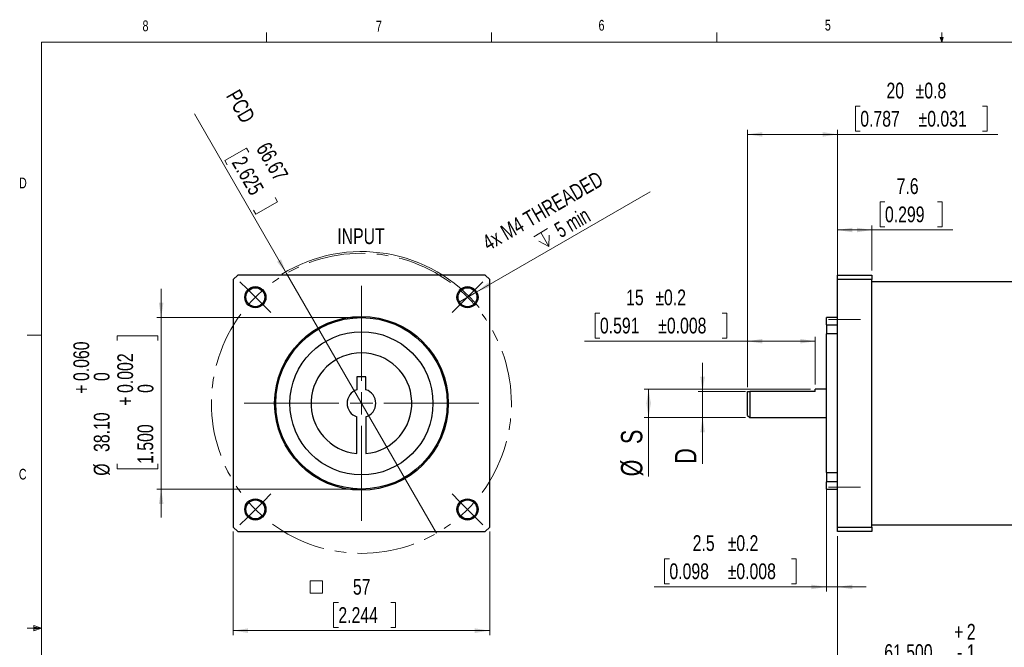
# Model space of a CAD drawing. Header units: millimetres. Extents: x 11 to 421, y 5 to 275.
# Tile 3 of 4: x 11 to 230, y 136 to 275. Entities that reach past the tile are written whole.
import ezdxf

# ---------------------------------------------------------------- set-up
doc = ezdxf.new("R2010")
doc.units = ezdxf.units.MM
doc.linetypes.add('CENTERX2', pattern=[20.32, 12.7, -2.54, 2.54, -2.54])
doc.styles.add('SLDTEXTSTYLE0', font='TXT', dxfattribs={"width": 0.75})
doc.styles.add('SLDTEXTSTYLE4', font='TXT', dxfattribs={"width": 0.7})
doc.dimstyles.new('SLDDIMSTYLE10', dxfattribs={"dimtxt": 4.7625, "dimasz": 3.302, "dimexe": 0, "dimexo": 0.0625, "dimgap": 1.190625, "dimtad": 1, "dimdec": 3, "dimrnd": 1e-09, "dimzin": 12, "dimdsep": 46, "dimtxsty": 'SLDTEXTSTYLE0', "dimsah": 1, "dimcen": 0.09, "dimadec": 0, "dimazin": 3, "dimtfac": 1, "dimtdec": 3, "dimtofl": 0, "dimtmove": 0, "dimatfit": 3, "dimfxl": 1, "dimfrac": 2, "dimtolj": 1, "dimtzin": 12, "dimarcsym": 0})
doc.dimstyles.new('SLDDIMSTYLE11', dxfattribs={"dimtxt": 3.5, "dimasz": 3.302, "dimexe": 0, "dimexo": 0.0625, "dimgap": 0.875, "dimtad": 1, "dimdec": 3, "dimrnd": 1e-09, "dimzin": 12, "dimdsep": 46, "dimtxsty": 'SLDTEXTSTYLE0', "dimsah": 1, "dimcen": 0.09, "dimadec": 0, "dimazin": 3, "dimtfac": 1, "dimtdec": 3, "dimtofl": 0, "dimtmove": 0, "dimatfit": 3, "dimfxl": 1, "dimfrac": 2, "dimtolj": 1, "dimtzin": 12, "dimarcsym": 0})
doc.dimstyles.new('SLDDIMSTYLE12', dxfattribs={"dimtxt": 3.5, "dimasz": 3.302, "dimexe": 0, "dimexo": 0.0625, "dimgap": 0.875, "dimtad": 1, "dimdec": 3, "dimrnd": 1e-09, "dimzin": 4, "dimdsep": 46, "dimtxsty": 'SLDTEXTSTYLE0', "dimsah": 1, "dimcen": 0.09, "dimadec": 0, "dimazin": 1, "dimtol": 1, "dimtp": 2, "dimtm": 1, "dimtfac": 1, "dimtdec": 3, "dimtofl": 0, "dimtmove": 0, "dimatfit": 3, "dimfxl": 1, "dimfrac": 2, "dimtolj": 1, "dimarcsym": 0})
doc.dimstyles.new('SLDDIMSTYLE15', dxfattribs={"dimtxt": 3.5, "dimasz": 3.302, "dimexe": 0, "dimexo": 0.0625, "dimgap": 0.875, "dimtad": 1, "dimrnd": 1e-09, "dimzin": 12, "dimdsep": 46, "dimtxsty": 'SLDTEXTSTYLE0', "dimblk1": 'NONE', "dimsah": 1, "dimcen": 0, "dimadec": 0, "dimazin": 3, "dimtfac": 1, "dimtmove": 0, "dimatfit": 3, "dimldrblk": 'NONE', "dimfxl": 1, "dimfrac": 2, "dimtolj": 1, "dimtzin": 12, "dimarcsym": 0})
doc.dimstyles.new('SLDDIMSTYLE16', dxfattribs={"dimtxt": 3.5, "dimasz": 3.302, "dimexe": 0, "dimexo": 0.0625, "dimgap": 0.875, "dimtad": 1, "dimdec": 3, "dimrnd": 1e-09, "dimzin": 12, "dimdsep": 46, "dimtxsty": 'SLDTEXTSTYLE0', "dimblk1": 'NONE', "dimsah": 1, "dimcen": 0, "dimadec": 0, "dimazin": 3, "dimtfac": 1, "dimtdec": 3, "dimtmove": 0, "dimatfit": 3, "dimldrblk": 'NONE', "dimfxl": 1, "dimfrac": 2, "dimtolj": 1, "dimtzin": 12, "dimarcsym": 0})
doc.dimstyles.new('SLDDIMSTYLE17', dxfattribs={"dimtxt": 3.5, "dimasz": 3.302, "dimexe": 0, "dimexo": 0.0625, "dimgap": 0.875, "dimtad": 1, "dimrnd": 1e-09, "dimzin": 4, "dimdsep": 46, "dimtxsty": 'SLDTEXTSTYLE0', "dimsah": 1, "dimcen": 0.09, "dimadec": 0, "dimazin": 1, "dimtol": 1, "dimtp": 0.06, "dimtfac": 1, "dimtdec": 3, "dimtmove": 0, "dimatfit": 0, "dimfxl": 1, "dimfrac": 2, "dimtolj": 1, "dimtzin": 0, "dimarcsym": 0})
doc.dimstyles.new('SLDDIMSTYLE3', dxfattribs={"dimtxt": 4.7625, "dimasz": 3.302, "dimexe": 0, "dimexo": 0.0625, "dimgap": 1.190625, "dimtad": 1, "dimdec": 3, "dimrnd": 1e-09, "dimzin": 12, "dimdsep": 46, "dimtxsty": 'SLDTEXTSTYLE0', "dimsah": 1, "dimcen": 0.09, "dimadec": 0, "dimazin": 3, "dimtfac": 1, "dimtdec": 3, "dimtmove": 0, "dimatfit": 0, "dimfxl": 1, "dimfrac": 2, "dimtolj": 1, "dimtzin": 12, "dimarcsym": 0})
doc.dimstyles.new('SLDDIMSTYLE6', dxfattribs={"dimtxt": 3.5, "dimasz": 3.302, "dimexe": 0, "dimexo": 0.0625, "dimgap": 0.875, "dimtad": 1, "dimdec": 1, "dimrnd": 1e-09, "dimzin": 12, "dimdsep": 46, "dimtxsty": 'SLDTEXTSTYLE0', "dimsah": 1, "dimcen": 0.09, "dimadec": 0, "dimazin": 3, "dimtol": 1, "dimtp": 0.2, "dimtm": 0.2, "dimtfac": 1, "dimtdec": 1, "dimtofl": 0, "dimtmove": 0, "dimatfit": 3, "dimfxl": 1, "dimfrac": 2, "dimtolj": 1, "dimarcsym": 0})
doc.dimstyles.new('SLDDIMSTYLE7', dxfattribs={"dimtxt": 3.5, "dimasz": 3.302, "dimexe": 0, "dimexo": 0.0625, "dimgap": 0.875, "dimtad": 1, "dimdec": 1, "dimrnd": 1e-09, "dimzin": 12, "dimdsep": 46, "dimtxsty": 'SLDTEXTSTYLE0', "dimsah": 1, "dimcen": 0.09, "dimadec": 0, "dimazin": 3, "dimtol": 1, "dimtp": 0.2, "dimtm": 0.2, "dimtfac": 1, "dimtdec": 1, "dimtmove": 0, "dimatfit": 0, "dimfxl": 1, "dimfrac": 2, "dimtolj": 1, "dimarcsym": 0})
doc.dimstyles.new('SLDDIMSTYLE8', dxfattribs={"dimtxt": 3.5, "dimasz": 3.302, "dimexe": 0, "dimexo": 0.0625, "dimgap": 0.875, "dimtad": 1, "dimdec": 1, "dimrnd": 1e-09, "dimzin": 12, "dimdsep": 46, "dimtxsty": 'SLDTEXTSTYLE0', "dimsah": 1, "dimcen": 0.09, "dimadec": 0, "dimazin": 3, "dimtfac": 1, "dimtdec": 1, "dimtofl": 0, "dimtmove": 0, "dimatfit": 3, "dimfxl": 1, "dimfrac": 2, "dimtolj": 1, "dimtzin": 12, "dimarcsym": 0})
doc.dimstyles.new('SLDDIMSTYLE9', dxfattribs={"dimtxt": 3.5, "dimasz": 3.302, "dimexe": 0, "dimexo": 0.0625, "dimgap": 0.875, "dimtad": 1, "dimdec": 1, "dimrnd": 1e-09, "dimzin": 12, "dimdsep": 46, "dimtxsty": 'SLDTEXTSTYLE0', "dimsah": 1, "dimcen": 0.09, "dimadec": 0, "dimazin": 3, "dimtol": 1, "dimtp": 0.8, "dimtm": 0.8, "dimtfac": 1, "dimtdec": 1, "dimtofl": 0, "dimtmove": 0, "dimatfit": 3, "dimfxl": 1, "dimfrac": 2, "dimtolj": 1, "dimarcsym": 0})

# ---------------------------------------------------------------- blocks, each defined once
blk = doc.blocks.new('_D_6')
at = {"color": 7, "linetype": 'Continuous', "lineweight": 18}
for p, q in [((139.98, 210.14), (138.92, 210.14)), ((138.92, 210.14), (138.92, 204.58)), ((167.11, 210.14), (168.18, 210.14)), ((168.18, 210.14), (168.18, 204.58)), ((172.79, 203.87), (136.56, 203.87)), ((138.92, 204.58), (139.98, 204.58)), ((168.18, 204.58), (167.11, 204.58)), ((172.79, 193.7), (172.79, 204.87)), ((172.79, 203.87), (187.79, 203.87)), ((187.79, 194.25), (187.79, 204.87))]:
    blk.add_line(p, q, dxfattribs=at)
for points in [[(172.79, 203.87), (176.09, 203.37), (176.09, 204.38)], [(187.79, 203.87), (184.49, 204.38), (184.49, 203.37)]]:
    blk.add_solid(points, dxfattribs=at)
at = {"color": 7, "linetype": 'Continuous', "lineweight": 18, "char_height": 3.5, "attachment_point": 1, "style": 'SLDTEXTSTYLE0'}
for s, insert in [('15', (145.8, 215.36)), ('±0.2', (152.29, 215.36)), ('0.591', (139.98, 209.1)), ('±0.008', (152.93, 209.1))]:
    blk.add_mtext(s, dxfattribs=dict(at, insert=insert))
blk = doc.blocks.new('_D_7')
at = {"color": 7, "linetype": 'Continuous', "lineweight": 18}
for p, q in [((190.29, 171.67), (190.29, 148.29)), ((192.79, 160.58), (192.79, 148.29)), ((155.42, 155.56), (154.36, 155.56)), ((154.36, 155.56), (154.36, 150)), ((182.55, 155.56), (183.62, 155.56)), ((183.62, 155.56), (183.62, 150)), ((190.29, 149.29), (152, 149.29)), ((154.36, 150), (155.42, 150)), ((183.62, 150), (182.55, 150)), ((190.29, 149.29), (192.79, 149.29)), ((192.79, 149.29), (199.14, 149.29))]:
    blk.add_line(p, q, dxfattribs=at)
for points in [[(190.29, 149.29), (186.99, 149.8), (186.99, 148.79)], [(192.79, 149.29), (196.09, 148.79), (196.09, 149.8)]]:
    blk.add_solid(points, dxfattribs=at)
at = {"color": 7, "linetype": 'Continuous', "lineweight": 18, "char_height": 3.5, "attachment_point": 1, "style": 'SLDTEXTSTYLE0'}
for s, insert in [('2.5', (160.59, 160.78)), ('±0.2', (168.37, 160.78)), ('0.098', (155.42, 154.52)), ('±0.008', (168.37, 154.52))]:
    blk.add_mtext(s, dxfattribs=dict(at, insert=insert))
blk = doc.blocks.new('_D_8')
at = {"color": 7, "linetype": 'Continuous', "lineweight": 18}
for p, q in [((203.32, 234.85), (202.25, 234.85)), ((202.25, 234.85), (202.25, 229.29)), ((214.96, 234.85), (216.02, 234.85)), ((216.02, 234.85), (216.02, 229.29)), ((192.79, 211.9), (192.79, 229.58)), ((192.79, 228.58), (200.39, 228.58)), ((200.39, 219.58), (200.39, 229.58)), ((200.39, 228.58), (218.38, 228.58)), ((202.25, 229.29), (203.32, 229.29)), ((216.02, 229.29), (214.96, 229.29))]:
    blk.add_line(p, q, dxfattribs=at)
for points in [[(192.79, 228.58), (196.09, 228.07), (196.09, 229.09)], [(200.39, 228.58), (197.09, 229.09), (197.09, 228.07)]]:
    blk.add_solid(points, dxfattribs=at)
at = {"color": 7, "linetype": 'Continuous', "lineweight": 18, "char_height": 3.5, "attachment_point": 1, "style": 'SLDTEXTSTYLE0'}
for s, insert in [('7.6', (205.91, 240.07)), ('0.299', (203.32, 233.8))]:
    blk.add_mtext(s, dxfattribs=dict(at, insert=insert))
blk = doc.blocks.new('_D_9')
at = {"color": 7, "linetype": 'Continuous', "lineweight": 18}
for p, q in [((197.83, 256.08), (196.76, 256.08)), ((196.76, 256.08), (196.76, 250.53)), ((224.96, 256.08), (226.03, 256.08)), ((226.03, 256.08), (226.03, 250.53)), ((172.79, 193.7), (172.79, 250.82)), ((172.79, 249.82), (192.79, 249.82)), ((192.79, 219.58), (192.79, 250.82)), ((192.79, 249.82), (228.38, 249.82)), ((196.76, 250.53), (197.83, 250.53)), ((226.03, 250.53), (224.96, 250.53))]:
    blk.add_line(p, q, dxfattribs=at)
for points in [[(172.79, 249.82), (176.09, 249.31), (176.09, 250.32)], [(192.79, 249.82), (189.49, 250.32), (189.49, 249.31)]]:
    blk.add_solid(points, dxfattribs=at)
at = {"color": 7, "linetype": 'Continuous', "lineweight": 18, "char_height": 3.5, "attachment_point": 1, "style": 'SLDTEXTSTYLE0'}
for s, insert in [('20', (203.65, 261.31)), ('±0.8', (210.13, 261.31)), ('0.787', (197.83, 255.04)), ('±0.031', (210.78, 255.04))]:
    blk.add_mtext(s, dxfattribs=dict(at, insert=insert))
blk = doc.blocks.new('_D_10')
at = {"color": 7, "linetype": 'Continuous', "lineweight": 18}
for p, q in [((186.79, 193.25), (149.79, 193.25)), ((150.79, 186.9), (150.79, 193.25)), ((172.29, 186.9), (149.79, 186.9)), ((150.79, 186.9), (150.79, 173.85))]:
    blk.add_line(p, q, dxfattribs=at)
for points in [[(150.79, 193.25), (150.28, 189.95), (151.3, 189.95)], [(150.79, 186.9), (151.3, 190.21), (150.28, 190.21)]]:
    blk.add_solid(points, dxfattribs=at)
at = {"color": 7, "linetype": 'Continuous', "lineweight": 18, "attachment_point": 1, "rotation": 90, "style": 'SLDTEXTSTYLE0'}
for s, insert, char_height in [('S', (144.65, 181.04), 4.76), ('%%c', (144.65, 173.85), 4.763)]:
    blk.add_mtext(s, dxfattribs=dict(at, insert=insert, char_height=char_height))
blk = doc.blocks.new('_D_11')
at = {"color": 7, "linetype": 'Continuous', "lineweight": 18}
for p, q in [((162.79, 192.7), (162.79, 199.05)), ((172.29, 192.7), (161.79, 192.7)), ((162.79, 192.7), (162.79, 186.9)), ((172.29, 186.9), (161.79, 186.9)), ((162.79, 186.9), (162.79, 176.66))]:
    blk.add_line(p, q, dxfattribs=at)
for points in [[(162.79, 192.7), (163.3, 196.01), (162.28, 196.01)], [(162.79, 186.9), (162.28, 183.6), (163.3, 183.6)]]:
    blk.add_solid(points, dxfattribs=at)
at = {"color": 7, "linetype": 'Continuous', "lineweight": 18, "insert": (156.65, 176.66), "char_height": 4.76, "attachment_point": 1, "rotation": 90, "style": 'SLDTEXTSTYLE0'}
blk.add_mtext('D', dxfattribs=at)
blk = doc.blocks.new('_D_13')
at = {"color": 7, "linetype": 'Continuous', "lineweight": 18}
for p, q in [((192.79, 160.58), (192.79, 120.58)), ((254.29, 160.58), (254.29, 120.58)), ((199.93, 131.34), (198.87, 131.34)), ((198.87, 131.34), (198.87, 122.29)), ((227.33, 131.34), (228.4, 131.34)), ((228.4, 131.34), (228.4, 122.29)), ((192.79, 121.58), (254.29, 121.58)), ((198.87, 122.29), (199.93, 122.29)), ((228.4, 122.29), (227.33, 122.29))]:
    blk.add_line(p, q, dxfattribs=at)
for points in [[(192.79, 121.58), (196.09, 121.07), (196.09, 122.09)], [(254.29, 121.58), (250.99, 122.09), (250.99, 121.07)]]:
    blk.add_solid(points, dxfattribs=at)
at = {"color": 7, "linetype": 'Continuous', "lineweight": 18, "char_height": 3.5, "attachment_point": 1, "style": 'SLDTEXTSTYLE0'}
for s, insert in [('+', (218.68, 141.09)), ('2', (221.51, 141.09)), ('61.500', (203.16, 136.56)), ('1', (221.51, 136.56)), ('-', (219.32, 136.56)), ('0.079', (215.69, 131.33)), ('+', (212.86, 131.33)), ('2.421', (199.93, 126.85)), ('-', (213.5, 126.8)), ('0.039', (215.69, 126.8))]:
    blk.add_mtext(s, dxfattribs=dict(at, insert=insert))
blk = doc.blocks.new('_D_16')
at = {"color": 7, "linetype": 'Continuous', "lineweight": 18}
for p, q in [((70.32, 218.95), (49.86, 254.38)), ((61.45, 246.77), (56.64, 244)), ((61.98, 245.85), (61.45, 246.77)), ((56.64, 244), (57.17, 243.07)), ((68.33, 234.85), (63.52, 232.07)), ((67.8, 235.77), (68.33, 234.85)), ((63.52, 232.07), (62.99, 232.99)), ((70.32, 218.95), (103.65, 161.21))]:
    blk.add_line(p, q, dxfattribs=at)
blk.add_arc((86.98, 190.08), 33.71, 39.1752, 121.7184, dxfattribs=at)
blk.add_solid([(70.32, 218.95), (69.11, 222.06), (68.23, 221.55)], dxfattribs=at)
at = {"color": 7, "linetype": 'Continuous', "lineweight": 18, "char_height": 3.5, "attachment_point": 1, "rotation": 300, "style": 'SLDTEXTSTYLE0'}
for s, insert in [('PCD', (59.83, 260.14)), ('66.67', (66.5, 248.46)), ('2.625', (61.08, 245.33))]:
    blk.add_mtext(s, dxfattribs=dict(at, insert=insert))
blk = doc.blocks.new('_NONE')
blk = doc.blocks.new('SW_SYMBOL_HOLE_DEPTH')
at = {"color": 0, "linetype": 'Continuous', "lineweight": 18}
for p, q in [((0, 875), (800, 875)), ((100, 555), (400, 75)), ((400, 875), (400, 75)), ((700, 555), (400, 75))]:
    blk.add_line(p, q, dxfattribs=at)
blk = doc.blocks.new('_D_17')
at = {"color": 7, "linetype": 'Continuous', "lineweight": 18}
for q in [(151.11, 237.06), (108.52, 212.47)]:
    blk.add_line((112.59, 214.82), q, dxfattribs=at)
blk.add_solid([(112.59, 214.82), (115.7, 216.03), (115.19, 216.91)], dxfattribs=at)
at = {"color": 7, "linetype": 'Continuous', "lineweight": 18, "xscale": 0.0044707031, "yscale": 0.0044707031, "zscale": 0.0044707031, "rotation": 30}
blk.add_blockref('SW_SYMBOL_HOLE_DEPTH', (127.22, 223.71), dxfattribs=at)
at = {"color": 7, "linetype": 'Continuous', "lineweight": 18, "char_height": 3.5, "attachment_point": 1, "rotation": 30}
for s, insert, style in [('4x M4 THREADED', (113.46, 226.89), 'SLDTEXTSTYLE0'), ('5 min', (129.51, 229.75), 'SLDTEXTSTYLE4')]:
    blk.add_mtext(s, dxfattribs=dict(at, insert=insert, style=style))
blk = doc.blocks.new('SW_SYMBOL_MOD_BOX')
at = {"color": 0, "linetype": 'Continuous', "lineweight": 18}
for p, q in [((200, 200), (200, 800)), ((200, 800), (800, 800)), ((800, 800), (800, 200)), ((200, 200), (800, 200))]:
    blk.add_line(p, q, dxfattribs=at)
blk = doc.blocks.new('_D_18')
at = {"color": 7, "linetype": 'Continuous', "lineweight": 18}
for p, q in [((58.48, 161.58), (58.48, 138.58)), ((115.48, 161.58), (115.48, 138.58)), ((81.86, 145.85), (80.8, 145.85)), ((80.8, 145.85), (80.8, 140.29)), ((93.5, 145.85), (94.57, 145.85)), ((94.57, 145.85), (94.57, 140.29)), ((80.8, 140.29), (81.86, 140.29)), ((94.57, 140.29), (93.5, 140.29)), ((58.48, 139.58), (115.48, 139.58))]:
    blk.add_line(p, q, dxfattribs=at)
for points in [[(58.48, 139.58), (61.78, 139.07), (61.78, 140.09)], [(115.48, 139.58), (112.18, 140.09), (112.18, 139.07)]]:
    blk.add_solid(points, dxfattribs=at)
at = {"color": 7, "linetype": 'Continuous', "lineweight": 18, "xscale": 0.0044707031, "yscale": 0.0044707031, "zscale": 0.0044707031}
blk.add_blockref('SW_SYMBOL_MOD_BOX', (74.73, 147.04), dxfattribs=at)
at = {"color": 7, "linetype": 'Continuous', "lineweight": 18, "char_height": 3.5, "attachment_point": 1, "style": 'SLDTEXTSTYLE0'}
for s, insert in [('57', (85.09, 151.07)), ('2.244', (81.86, 144.8))]:
    blk.add_mtext(s, dxfattribs=dict(at, insert=insert))
blk = doc.blocks.new('_D_19')
at = {"color": 7, "linetype": 'Continuous', "lineweight": 18}
for p, q in [((42.48, 209.13), (42.48, 215.48)), ((85.98, 209.13), (41.48, 209.13)), ((42.48, 209.13), (42.48, 171.03)), ((32.72, 204.02), (32.72, 205.09)), ((32.72, 205.09), (41.77, 205.09)), ((41.77, 205.09), (41.77, 204.02)), ((32.72, 176.63), (32.72, 175.56)), ((32.72, 175.56), (41.77, 175.56)), ((41.77, 175.56), (41.77, 176.63)), ((85.98, 171.03), (41.48, 171.03)), ((42.48, 171.03), (42.48, 164.68))]:
    blk.add_line(p, q, dxfattribs=at)
for points in [[(42.48, 209.13), (42.99, 212.43), (41.97, 212.43)], [(42.48, 171.03), (41.97, 167.73), (42.99, 167.73)]]:
    blk.add_solid(points, dxfattribs=at)
at = {"color": 7, "linetype": 'Continuous', "lineweight": 18, "char_height": 3.5, "attachment_point": 1, "rotation": 90, "style": 'SLDTEXTSTYLE0'}
for s, insert in [('0.060', (22.97, 195.03)), ('0.002', (32.73, 192.39)), ('0', (27.5, 195.03)), ('0', (37.26, 192.39)), ('+', (22.97, 192.2)), ('38.10', (27.5, 179.27)), ('+', (32.73, 189.56)), ('1.500', (37.21, 176.63)), ('%%c', (27.5, 173.99))]:
    blk.add_mtext(s, dxfattribs=dict(at, insert=insert))
blk = doc.blocks.new('SW_CENTERMARKSYMBOL_6')
at = {"color": 0, "linetype": 'Continuous', "lineweight": 0}
for p, q in [((0, 5), (0, 21.55)), ((0, 0), (0, 2.5)), ((-5, 0), (-21.55, 0)), ((0, 0), (-2.5, 0)), ((0, 0), (0, -2.5)), ((0, 0), (2.5, 0)), ((5, 0), (21.55, 0)), ((0, -5), (0, -21.55))]:
    blk.add_line(p, q, dxfattribs=at)
blk = doc.blocks.new('SW_CENTERMARKSYMBOL_7')
at = {"color": 0, "linetype": 'Continuous', "lineweight": 0}
for p, q in [((-1.77, 1.77), (-3.43, 3.43)), ((23.57, -18.57), (23.57, 2.5)), ((48.91, 1.77), (50.57, 3.43)), ((0, 0), (-1.77, 1.77)), ((0, 0), (1.77, -1.77)), ((47.14, 0), (45.37, -1.77)), ((47.14, 0), (48.91, 1.77)), ((1.77, -1.77), (3.43, -3.43)), ((45.37, -1.77), (43.71, -3.43)), ((23.57, -23.57), (23.57, -21.07)), ((18.57, -23.57), (-2.5, -23.57)), ((23.57, -23.57), (21.07, -23.57)), ((23.57, -23.57), (23.57, -26.07)), ((23.57, -23.57), (26.07, -23.57)), ((28.57, -23.57), (49.64, -23.57)), ((23.57, -28.57), (23.57, -49.64)), ((1.77, -45.37), (3.43, -43.71)), ((45.37, -45.37), (43.71, -43.71)), ((0, -47.14), (1.77, -45.37)), ((47.14, -47.14), (45.37, -45.37)), ((0, -47.14), (-1.77, -48.91)), ((47.14, -47.14), (48.91, -48.91)), ((-1.77, -48.91), (-3.43, -50.57)), ((48.91, -48.91), (50.57, -50.57))]:
    blk.add_line(p, q, dxfattribs=at)
at = {"color": 0, "linetype": 'CENTERX2', "lineweight": 0}
for start, end in [(53.5944, 126.4056), (143.5944, 216.4056), (323.5944, 36.4056), (233.5944, 306.4056)]:
    blk.add_arc((23.57, -23.57), 33.33, start, end, dxfattribs=at)
at = {"color": 0, "linetype": 'Continuous', "lineweight": 0}
for start, end in [(130.7028, 135), (45, 49.2972), (135, 139.2972), (40.7028, 45), (220.7028, 225), (315, 319.2972), (225, 229.2972), (310.7028, 315)]:
    blk.add_arc((23.57, -23.57), 33.33, start, end, dxfattribs=at)

msp = doc.modelspace()

# ---------------------------------------------------------------- linework, layer by layer
at = {"color": 7, "linetype": 'Continuous', "lineweight": 18}
for p, q in [((65.9067, 270.3087), (65.9067, 272.4626)), ((115.9129, 270.3087), (115.9129, 272.4626)), ((165.9192, 270.3087), (165.9192, 272.4626)), ((215.9254, 270.3087), (215.5889, 271.3737)), ((216.2443, 271.3737), (215.5889, 271.3737)), ((215.7467, 271.3737), (215.9254, 270.3087)), ((215.9254, 270.3087), (215.9254, 272.4626)), ((215.9254, 270.3087), (216.2443, 271.3737)), ((216.0501, 271.3737), (215.9254, 270.3087)), ((15.9068, 270.3087), (415.9568, 270.3087)), ((15.9068, 270.3087), (15.9068, 9.9587)), ((15.9068, 205.2212), (12.7318, 205.2212)), ((15.9068, 140.1337), (12.7318, 140.1337)), ((14.2004, 140.7435), (14.2004, 139.5602)), ((15.9068, 140.1337), (14.2004, 140.7435)), ((15.9068, 140.1337), (14.2004, 140.3632)), ((15.9068, 140.1337), (14.2004, 139.8718)), ((15.9068, 140.1337), (14.2004, 139.5602))]:
    msp.add_line(p, q, dxfattribs=at)
at = {"color": 7, "linetype": 'Continuous', "lineweight": 25}
for p, q in [((59.483, 218.5781), (58.483, 217.5781)), ((58.483, 217.5781), (58.483, 162.5781)), ((114.483, 218.5781), (59.483, 218.5781)), ((115.483, 217.5781), (114.483, 218.5781)), ((115.483, 162.5781), (115.483, 217.5781)), ((192.7883, 218.5781), (200.3883, 218.5781)), ((192.7883, 217.5781), (192.7883, 218.5781)), ((200.3883, 217.5781), (192.7883, 217.5781)), ((192.7883, 162.5781), (192.7883, 217.5781)), ((200.3883, 218.5781), (200.3883, 217.5781)), ((200.3883, 162.5781), (200.3883, 217.5781)), ((233.2883, 217.0781), (200.3883, 217.0781)), ((192.7883, 209.1281), (190.2883, 209.1281)), ((190.2883, 207.4876), (190.2883, 209.1281)), ((190.2883, 207.4876), (192.7883, 207.4876)), ((190.2883, 207.4876), (190.2883, 205.4804)), ((190.2883, 174.6757), (190.2883, 205.4804)), ((192.7883, 205.4804), (190.2883, 205.4804)), ((87.983, 195.9937), (85.983, 195.9937)), ((85.983, 195.9937), (85.983, 193.0915)), ((87.983, 193.0915), (87.983, 195.9937)), ((172.7883, 187.4031), (172.7883, 192.7031)), ((173.2883, 192.7031), (173.2883, 186.9031)), ((187.7883, 192.7031), (173.2883, 192.7031)), ((190.2883, 193.2531), (187.7883, 193.2531)), ((187.7883, 192.7031), (187.7883, 193.2531)), ((85.983, 178.9228), (85.983, 187.0646)), ((87.983, 187.0646), (87.983, 178.9228)), ((172.7883, 187.4031), (173.2883, 186.9031)), ((173.2883, 186.9031), (190.2883, 186.9031)), ((190.2883, 174.6757), (192.7883, 174.6757)), ((190.2883, 174.6757), (190.2883, 172.6685)), ((192.7883, 172.6685), (190.2883, 172.6685)), ((190.2883, 171.0281), (190.2883, 172.6685)), ((190.2883, 171.0281), (192.7883, 171.0281)), ((58.483, 162.5781), (59.483, 161.5781)), ((114.483, 161.5781), (115.483, 162.5781)), ((192.7883, 162.5781), (200.3883, 162.5781)), ((192.7883, 161.5781), (192.7883, 162.5781)), ((200.3883, 163.0781), (233.2883, 163.0781)), ((200.3883, 162.5781), (200.3883, 161.5781)), ((59.483, 161.5781), (114.483, 161.5781)), ((200.3883, 161.5781), (192.7883, 161.5781))]:
    msp.add_line(p, q, dxfattribs=at)
at = {"color": 7, "linetype": 'CENTERX2', "lineweight": 18}
for p, q in [((197.8883, 208.6976), (190.7883, 208.6976)), ((197.8883, 171.4585), (190.7883, 171.4585))]:
    msp.add_line(p, q, dxfattribs=at)
at = {"color": 7, "linetype": 'Continuous', "lineweight": 25}
for centre, radius in [((63.4127, 213.6483), 2.35), ((63.4127, 213.6483), 2.1), ((110.5532, 213.6483), 2.35), ((110.5532, 213.6483), 2.1), ((86.983, 190.0781), 19.3), ((86.983, 190.0781), 19.05), ((86.983, 190.0781), 15.9), ((63.4127, 166.5078), 2.35), ((63.4127, 166.5078), 2.1), ((110.5532, 166.5078), 2.35), ((110.5532, 166.5078), 2.1)]:
    msp.add_circle(centre, radius, dxfattribs=at)
for radius, start, end in [(11.2, 275.122516, 264.877484), (3.175, 108.358437, 251.641563), (3.175, 288.358437, 71.641563)]:
    msp.add_arc((86.983, 190.0781), radius, start, end, dxfattribs=at)
msp.add_open_spline([(172.7883, 192.7031), (172.8756, 192.7031), (173.0631, 192.7031), (173.2883, 192.7031)], degree=3, dxfattribs=at)

# ---------------------------------------------------------------- block references
at = {"color": 7, "linetype": 'Continuous', "lineweight": 0}
for name, p in [('SW_CENTERMARKSYMBOL_7', (63.4127, 213.6483)), ('SW_CENTERMARKSYMBOL_6', (86.983, 190.0781))]:
    msp.add_blockref(name, p, dxfattribs=at)

# ---------------------------------------------------------------- texts
at = {"color": 7, "linetype": 'Continuous', "lineweight": 0, "attachment_point": 1, "style": 'SLDTEXTSTYLE0'}
for s, insert, char_height in [('8', (38.3309, 275.1201), 2.3813), ('7', (90.1951, 275.0479), 2.3813), ('6', (139.6667, 275.2534), 2.3813), ('5', (189.9588, 275.267), 2.3813), ('D', (10.8867, 240.2217), 2.3813), ('INPUT', (81.6177, 228.9486), 3.5), ('C', (10.8538, 175.5227), 2.3813)]:
    msp.add_mtext(s, dxfattribs=dict(at, insert=insert, char_height=char_height))

# ---------------------------------------------------------------- dimensions: what is measured, and where the dimension line sits
at = {"color": 7, "linetype": 'Continuous', "lineweight": 18}
for base, p1, p2, dimstyle, picture, middle in [((192.7883, 249.8169), (172.7883, 192.7031), (192.7883, 218.5781), 'SLDDIMSTYLE9', '_D_9', (211.3937, 249.8169)), ((200.3883, 228.5781), (192.7883, 210.8983), (200.3883, 218.5781), 'SLDDIMSTYLE8', '_D_8', (209.138, 228.5781)), ((187.7883, 203.8732), (172.7883, 192.7031), (187.7883, 193.2531), 'SLDDIMSTYLE6', '_D_6', (153.5478, 203.8732)), ((192.7883, 149.2934), (190.2883, 172.6685), (192.7883, 161.5781), 'SLDDIMSTYLE7', '_D_7', (168.9864, 149.2934)), ((254.2883, 121.5781), (192.7883, 161.5781), (254.2883, 161.5781), 'SLDDIMSTYLE12', '_D_13', (213.6309, 121.5781))]:
    dim = msp.add_linear_dim(base=base, p1=p1, p2=p2, dimstyle=dimstyle, dxfattribs=at)
    dim.commit()
    dim.dimension.update_dxf_attribs({"geometry": picture, "text_midpoint": middle, "dimtype": 160})
for p1, p2, text, dimstyle, picture, middle in [((103.6496, 161.2105), (70.3163, 218.9456), 'PCD <>', 'SLDDIMSTYLE15', '_D_16', (56.501, 242.8745)), ((108.518, 212.4733), (112.5884, 214.8233), '4x M4 THREADED\\P{\\fGDT;x}5 min', 'SLDDIMSTYLE16', '_D_17', (135.248, 227.9059))]:
    dim = msp.add_diameter_dim_2p(p1=p1, p2=p2, text=text, dimstyle=dimstyle, override={"dimpost": '<>'}, dxfattribs=at)
    dim.commit()
    dim.dimension.update_dxf_attribs({"geometry": picture, "text_midpoint": middle, "dimtype": 163})
for base, p1, p2, text, dimstyle, picture, middle in [((42.483, 171.0281), (86.983, 209.1281), (86.983, 171.0281), '%%c<> ', 'SLDDIMSTYLE17', '_D_19', (42.483, 190.9718)), ((162.7883, 186.9031), (173.2883, 192.7031), (173.2883, 186.9031), 'D', 'SLDDIMSTYLE3', '_D_11', (162.7883, 179.0305)), ((150.7883, 193.2531), (173.2883, 186.9031), (187.7883, 193.2531), '%%cS', 'SLDDIMSTYLE10', '_D_10', (150.7883, 179.0305))]:
    dim = msp.add_linear_dim(base=base, p1=p1, p2=p2, angle=90, text=text, dimstyle=dimstyle, dxfattribs=at)
    dim.commit()
    dim.dimension.update_dxf_attribs({"geometry": picture, "text_midpoint": middle, "dimtype": 160})
dim = msp.add_linear_dim(base=(115.483, 139.5781), p1=(58.483, 162.5781), p2=(115.483, 162.5781), text='{\\fGDT;o}<>', dimstyle='SLDDIMSTYLE11', dxfattribs=at)
dim.commit()
dim.dimension.update_dxf_attribs({"geometry": '_D_18', "text_midpoint": (85.1806, 139.5781), "dimtype": 160})

doc.saveas('drawing.dxf')
